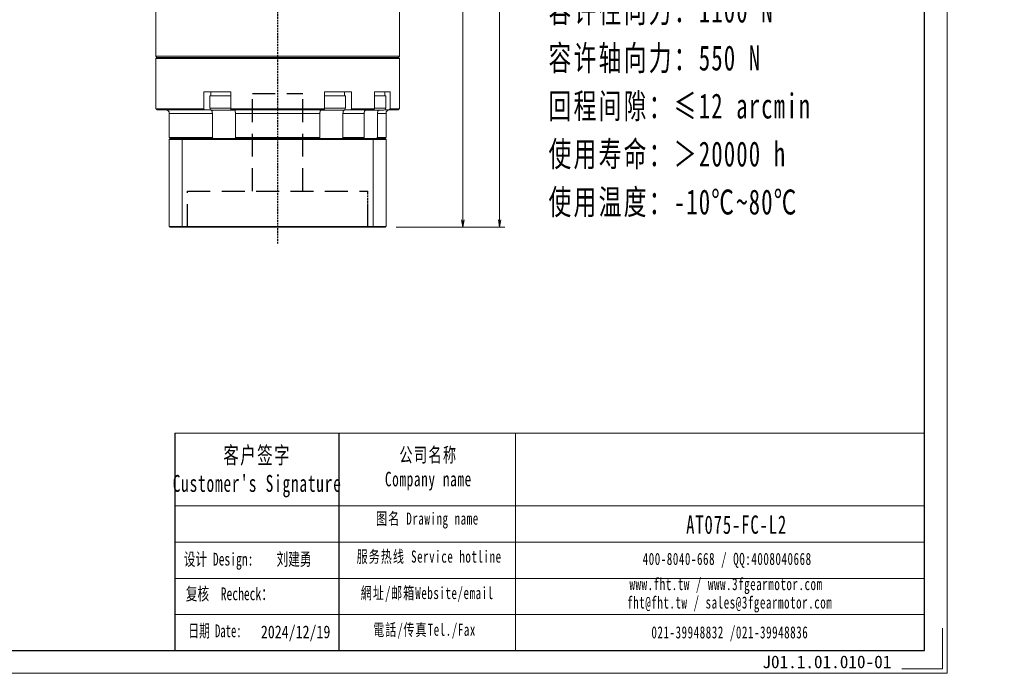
# Model space of a CAD drawing. Header units: millimetres. Extents: x -3 to 543, y 0 to 372.
# Tile 3 of 6: x 270 to 543, y 0 to 181. Entities that reach past the tile are written whole.
import ezdxf

# ---------------------------------------------------------------- set-up
doc = ezdxf.new("R2010")
doc.units = ezdxf.units.MM
doc.linetypes.add('DASHED', pattern=[0.75, 0.5, -0.25])
doc.linetypes.add('DASHED2', pattern=[9.525, 6.35, -3.175])
for name, color, linetype in [('4虚线层', 6, 'DASHED2'), ('6文字层', 3, 'Continuous'), ('7标注层', 4, 'Continuous')]:
    doc.layers.add(name, color=color, linetype=linetype)
for name, color, linetype, lineweight in [('SLD-0', 7, 'Continuous', 18), ('图框_外框线', 7, 'Continuous', 18), ('尺寸线层', 3, 'Continuous', 18)]:
    doc.layers.add(name, color=color, linetype=linetype, lineweight=lineweight)
doc.styles.add('SLDTEXTSTYLE4', font='SimSun.ttf', dxfattribs={"width": 0.611111})
doc.styles.add('宋体', font='SimSun.ttf', dxfattribs={"width": 0.8})
doc.styles.add('标准', font='txt', dxfattribs={"width": 0.667})
doc.styles.add('样式 1', font='SimSun.ttf')
doc.dimstyles.new('A水平标注$0', dxfattribs={"dimtxt": 3.5, "dimasz": 2, "dimexe": 1.5, "dimexo": 3, "dimgap": 1.1, "dimtad": 1, "dimtoh": 1, "dimdec": 4, "dimdsep": 46, "dimtxsty": '宋体', "dimblk": 'OPEN', "dimcen": 3, "dimclrd": 3, "dimclre": 3, "dimclrt": 6, "dimadec": 0, "dimazin": 0, "dimtm": 1e-09, "dimtfac": 1, "dimtdec": 4, "dimtix": 1, "dimtmove": 0, "dimatfit": 3, "dimldrblk": 'OPEN', "dimfxl": 0, "dimlwd": 13, "dimlwe": 13, "dimarcsym": 0})

# ---------------------------------------------------------------- blocks, each defined once
blk = doc.blocks.new('_Open')
at = {"color": 0, "linetype": 'ByBlock', "lineweight": -2}
for p, q in [((-1, 0.17), (0, 0)), ((-1, -0.17), (0, 0)), ((0, 0), (-1, 0))]:
    blk.add_line(p, q, dxfattribs=at)
blk = doc.blocks.new('*D22')
at = {"layer": 'Defpoints', "color": 0, "transparency": 16777216}
for p in [(381.83, 281.56), (371.13, 123.56), (392.59, 123.56)]:
    blk.add_point(p, dxfattribs=at)
at = {"layer": '尺寸线层', "color": 3, "lineweight": 13, "transparency": 16777216}
for p, q in [((384.83, 281.56), (394.09, 281.56)), ((392.59, 279.56), (392.59, 125.56)), ((374.13, 123.56), (394.09, 123.56))]:
    blk.add_line(p, q, dxfattribs=at)
at = {"layer": '尺寸线层', "color": 3, "lineweight": 13, "transparency": 16777216, "xscale": 2, "yscale": 2, "zscale": 2}
for p, rotation in [((392.59, 281.56), 90), ((392.59, 123.56), 270)]:
    blk.add_blockref('_Open', p, dxfattribs=dict(at, rotation=rotation))
at = {"layer": '尺寸线层', "color": 6, "transparency": 16777216, "insert": (389.59, 202.56), "char_height": 4, "attachment_point": 5, "rotation": 90, "style": '宋体', "bg_fill": 3, "box_fill_scale": 1.1, "bg_fill_color": 256, "bg_fill_true_color": 13158600, "bg_fill_transparency": 0}
blk.add_mtext('158', dxfattribs=at)
blk = doc.blocks.new('*D23')
at = {"layer": 'Defpoints', "color": 0, "transparency": 16777216}
for p in [(378.83, 319.06), (371.13, 123.56), (402.78, 123.56)]:
    blk.add_point(p, dxfattribs=at)
at = {"layer": '尺寸线层', "color": 3, "lineweight": 13, "transparency": 16777216}
for p, q in [((381.83, 319.06), (404.28, 319.06)), ((402.78, 317.06), (402.78, 125.56)), ((374.13, 123.56), (404.28, 123.56))]:
    blk.add_line(p, q, dxfattribs=at)
at = {"layer": '尺寸线层', "color": 3, "lineweight": 13, "transparency": 16777216, "xscale": 2, "yscale": 2, "zscale": 2}
for p, rotation in [((402.78, 319.06), 90), ((402.78, 123.56), 270)]:
    blk.add_blockref('_Open', p, dxfattribs=dict(at, rotation=rotation))
at = {"layer": '尺寸线层', "color": 6, "transparency": 16777216, "insert": (399.78, 221.31), "char_height": 4, "attachment_point": 5, "rotation": 90, "style": '宋体', "bg_fill": 3, "box_fill_scale": 1.1, "bg_fill_color": 256, "bg_fill_true_color": 13158600, "bg_fill_transparency": 0}
blk.add_mtext('195.5', dxfattribs=at)

msp = doc.modelspace()

# ---------------------------------------------------------------- linework, layer by layer
at = {"color": 1, "linetype": 'DASHED'}
for p, q in [((341.33445, 119.00816), (341.33445, 237.55986)), ((366.33445, 123.55986), (366.33445, 133.55986)), ((366.33445, 123.55986), (366.33445, 133.55986))]:
    msp.add_line(p, q, dxfattribs=at)
at = {"color": 7, "linetype": 'Continuous', "lineweight": 15}
for p, q in [((307.58445, 170.25986), (341.33445, 170.25986)), ((341.33445, 170.55986), (307.88445, 170.55986)), ((320.84766, 161.05986), (320.84766, 156.35986)), ((320.84766, 161.05986), (323.94082, 161.05986)), ((324.98346, 161.05986), (323.94082, 161.05986)), ((324.98346, 161.05986), (328.35038, 161.05986)), ((328.35038, 156.35986), (328.35038, 161.05986)), ((354.31853, 161.05986), (354.31853, 156.35986)), ((354.31853, 161.05986), (357.68545, 161.05986)), ((358.72809, 161.05986), (357.68545, 161.05986)), ((358.72809, 161.05986), (361.82124, 161.05986)), ((361.82124, 156.35986), (361.82124, 161.05986)), ((368.15523, 161.05986), (368.15523, 156.35986)), ((326.08445, 159.95986), (322.58445, 159.95986)), ((328.35038, 159.95986), (326.08445, 159.95986)), ((359.61554, 159.95986), (354.31853, 159.95986)), ((360.08445, 159.95986), (359.61554, 159.95986)), ((320.84766, 156.35986), (307.58445, 156.35986)), ((307.88445, 156.05986), (321.0407, 156.05986)), ((321.0407, 156.05986), (322.61735, 156.05986)), ((326.08445, 156.45986), (322.58445, 156.45986)), ((323.08445, 155.95986), (326.08445, 155.95986)), ((323.21179, 155.95986), (323.21179, 155.44325)), ((328.35038, 156.45986), (326.08445, 156.45986)), ((326.08445, 155.95986), (329.08445, 155.95986)), ((354.31853, 156.35986), (328.35038, 156.35986)), ((328.45309, 156.05986), (354.21582, 156.05986)), ((353.58445, 155.95986), (359.18253, 155.95986)), ((359.61554, 156.45986), (354.31853, 156.45986)), ((359.18253, 155.95986), (359.58445, 155.95986)), ((359.45712, 155.95986), (359.45712, 155.44325)), ((360.08445, 156.45986), (359.61554, 156.45986)), ((360.05155, 156.05986), (361.6282, 156.05986)), ((361.6282, 156.05986), (367.92517, 156.05986)), ((368.15523, 156.35986), (361.82124, 156.35986)), ((369.0308, 155.95986), (369.0308, 155.44325)), ((311.33445, 155.05986), (323.26159, 155.05986)), ((323.26159, 155.05986), (323.26159, 148.35986)), ((329.63375, 155.05986), (353.03516, 155.05986)), ((329.63375, 148.35986), (329.63375, 155.05986)), ((353.03516, 155.05986), (353.03516, 148.35986)), ((359.40731, 148.35986), (359.40731, 155.05986)), ((359.40731, 155.05986), (365.27963, 155.05986)), ((365.27963, 155.05986), (365.27963, 148.35986)), ((368.9586, 148.35986), (368.9586, 155.05986)), ((323.26159, 148.35986), (311.33445, 148.35986)), ((311.33445, 147.85986), (314.87694, 147.85986)), ((311.33445, 147.85986), (311.33445, 123.75986)), ((314.95264, 148.05986), (311.53445, 148.05986)), ((314.87694, 147.85986), (314.87694, 123.75986)), ((314.87694, 147.85986), (367.79197, 147.85986)), ((367.71627, 148.05986), (314.95264, 148.05986)), ((353.03516, 148.35986), (329.63375, 148.35986)), ((365.27963, 148.35986), (359.40731, 148.35986)), ((367.79197, 147.85986), (367.79197, 123.75986)), ((314.87694, 123.75986), (311.33445, 123.75986)), ((311.53445, 123.55986), (314.95264, 123.55986)), ((367.79197, 123.75986), (314.87694, 123.75986)), ((314.95264, 123.55986), (367.71627, 123.55986))]:
    msp.add_line(p, q, dxfattribs=at)
msp.add_line((358.29454, 66.46656), (358.29454, 6.26012))
for centre, radius, start, end in [((310.33445, 155.05986), 1, 0, 90), ((323.08445, 156.45986), 0.5, 180, 270), ((329.08445, 156.45986), 0.5, 270, 302.4574441), ((353.58445, 156.45986), 0.5, 241.6040712, 270), ((359.58445, 156.45986), 0.5, 270, 0)]:
    msp.add_arc(centre, radius, start, end, dxfattribs=at)
for points in [[(307.58445, 170.85986), (307.58445, 199.25986)], [(307.88445, 170.55986), (307.58445, 170.85986)], [(307.58445, 170.25986), (307.88445, 170.55986)], [(307.58445, 156.35986), (307.58445, 170.25986)], [(322.78445, 159.95986), (322.78445, 161.05986)], [(359.88445, 161.05986), (359.88445, 159.95986)], [(322.58445, 156.45986), (322.58445, 159.95986)], [(360.08445, 159.95986), (360.08445, 156.45986)], [(307.88445, 156.05986), (307.58445, 156.35986)], [(321.0407, 156.05986), (320.84766, 156.35986)], [(323.21179, 155.44325), (323.26159, 155.05986)], [(328.35038, 156.35986), (328.45309, 156.05986)], [(329.63375, 155.05986), (329.6083, 155.44325)], [(353.06061, 155.44325), (353.03516, 155.05986)], [(354.21582, 156.05986), (354.31853, 156.35986)], [(359.40731, 155.05986), (359.45712, 155.44325)], [(361.82124, 156.35986), (361.6282, 156.05986)], [(365.33777, 155.44325), (365.27963, 155.05986)], [(367.92517, 156.05986), (368.15523, 156.35986)], [(368.9586, 155.05986), (369.0308, 155.44325)], [(311.33445, 148.35986), (311.33445, 155.05986)], [(311.63445, 148.05986), (311.33445, 148.35986)], [(311.33445, 147.85986), (311.53445, 148.05986)], [(314.87694, 147.85986), (314.95264, 148.05986)], [(323.46933, 148.05986), (323.26159, 148.35986)], [(329.63375, 148.35986), (329.71962, 148.05986)], [(352.94929, 148.05986), (353.03516, 148.35986)], [(359.40731, 148.35986), (359.19957, 148.05986)], [(365.06055, 148.05986), (365.27963, 148.35986)], [(367.79197, 147.85986), (367.71627, 148.05986)], [(368.9586, 148.35986), (368.66915, 148.05986)], [(311.53445, 123.55986), (311.33445, 123.75986)], [(314.95264, 123.55986), (314.87694, 123.75986)], [(367.71627, 123.55986), (367.79197, 123.75986)]]:
    msp.add_open_spline(points, degree=1, dxfattribs=at)
for points, knots in [([(322.61735, 156.05986), (322.64198, 156.05851), (322.73873, 156.0532), (322.90441, 155.9757), (323.08321, 155.77718), (323.17472, 155.57608), (323.20759, 155.45827), (323.21179, 155.44325)], [0, 0, 0, 0, 0.0898846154, 0.3530449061, 0.6161572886, 0.8790264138, 0.9174460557, 0.9174460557, 0.9174460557, 0.9174460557]), ([(329.6083, 155.44325), (329.59007, 155.54277), (329.55359, 155.74198), (329.45994, 155.95117), (329.3683, 156.04876), (329.31097, 156.0571), (329.29201, 156.05986)], [0, 0, 0, 0, 0.2094481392, 0.4192300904, 0.6292069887, 0.7329719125, 0.7329719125, 0.7329719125, 0.7329719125]), ([(353.3769, 156.05986), (353.36379, 156.05851), (353.31231, 156.0532), (353.22416, 155.9757), (353.12902, 155.77718), (353.08033, 155.57608), (353.06284, 155.45827), (353.06061, 155.44325)], [0, 0, 0, 0, 0.0718302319, 0.2821316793, 0.4923948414, 0.7024636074, 0.7331662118, 0.7331662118, 0.7331662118, 0.7331662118]), ([(359.45712, 155.44325), (359.49136, 155.54273), (359.55991, 155.74191), (359.73587, 155.9511), (359.90813, 156.04875), (360.01589, 156.0571), (360.05155, 156.05986)], [0, 0, 0, 0, 0.2619701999, 0.5244550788, 0.7871838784, 0.9171158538, 0.9171158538, 0.9171158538, 0.9171158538]), ([(366.04619, 156.05986), (366.01684, 156.05851), (365.90154, 156.0532), (365.7041, 155.9757), (365.49101, 155.77718), (365.38195, 155.57608), (365.34277, 155.45827), (365.33777, 155.44325)], [0, 0, 0, 0, 0.098305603, 0.386120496, 0.673882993, 0.961379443, 1.003398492, 1.003398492, 1.003398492, 1.003398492]), ([(369.0308, 155.44325), (369.08144, 155.54101), (369.18281, 155.73668), (369.36673, 155.9109), (369.48907, 155.95242), (369.511, 155.95986)], [0, 0, 0, 0, 0.3267769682, 0.6540747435, 0.7255650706, 0.7255650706, 0.7255650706, 0.7255650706])]:
    msp.add_open_spline(points, degree=3, knots=knots, dxfattribs=at)
at = {"layer": '4虚线层', "color": 6}
for p, q in [((334.33445, 160.55986), (348.33445, 160.55986)), ((334.33445, 133.55986), (334.33445, 160.55986)), ((348.33445, 133.55986), (348.33445, 160.55986)), ((316.33445, 133.55986), (366.33445, 133.55986)), ((316.33445, 123.55986), (316.33445, 133.55986)), ((366.33445, 123.55986), (366.33445, 133.55986))]:
    msp.add_line(p, q, dxfattribs=at)
at = {"layer": '7标注层', "color": 0}
msp.add_line((312.87817, 66.46656), (312.87817, 6.27041), dxfattribs=at)
at = {"layer": '图框_外框线'}
for p, q in [((312.87817, 66.46656), (358.29454, 66.46656)), ((358.29454, 66.46656), (358.29454, 6.27041)), ((358.29454, 66.46656), (520.44399, 66.46656)), ((407.22761, 66.46656), (407.22761, 6.27041)), ((312.87817, 46.37906), (358.29454, 46.37906)), ((358.29454, 46.37906), (520.44399, 46.37906)), ((312.87817, 36.33531), (520.44399, 36.33531)), ((312.87817, 26.29156), (520.44399, 26.29156)), ((312.87817, 16.2478), (520.44399, 16.2478))]:
    msp.add_line(p, q, dxfattribs=at)
at = {"layer": '图框_外框线', "color": 3}
msp.add_lwpolyline([(525.46032, 12.54082), (525.46032, 1.25408), (514.17358, 1.25408)], dxfattribs=at)

# ---------------------------------------------------------------- texts
at = {"layer": '6文字层', "attachment_point": 1, "style": '样式 1'}
for s, insert, char_height, width in [('{\\fNSimSun|b0|i0|c134|p49;\\W0.667;\\C1;设计 \\fNSimSun|b0|i0|c0|p49;Design:    \\fNSimSun|b0|i0|c134|p49;刘建勇}', (315.34431, 33.37414), 3.53693414, 36.5669253), ('{\\fNSimSun|b0|i0|c134|p49;\\W0.667;\\C1;复核  Recheck：}', (315.91218, 23.78305), 3.5369341, 36.5669253), ('{\\W0.8;2024/12/19}', (336.67961, 13.23187), 3.5369341, 36.5669253), ('J01.1.01.010-01', (475.55118, 4.92338), 3.5, 43.304423)]:
    msp.add_mtext(s, dxfattribs=dict(at, insert=insert, char_height=char_height, width=width))
at = {"layer": 'SLD-0', "color": 1, "attachment_point": 2}
for s, insert, char_height, width, style in [("{\\fNSimSun|b0|i0|c134|p49;\\T1.1;客户签字\\PCustomer's Signature}", (335.66464, 62.7503), 4.6870842, 58.3078113, '标准'), ('{\\fNSimSun|b0|i0|c134|p49;\\T1.1;公司名称\\PCompany name}', (383.07142, 62.50149), 4.0175008, 52.0140913, '标准'), ('{\\fNSimSun|b0|i0|c134|p49;\\T1.1;图名 Drawing name}', (382.79681, 44.52764), 3.3479173, 42.8154578, '标准'), ('\\pt23.43541;{\\fNSimSun|b0|i0|c134|p49;\\H1.26681x;\\T1.1;\\C256;AT075-FC-L2}', (468.4093, 43.71922), 4.0175008, 34.1101616, '标准'), ('{\\fNSimSun|b0|i0|c134|p49;\\T1.1;服务热线 Service hotline}', (383.27156, 34.00018), 3.3479173, 47.7005332, '标准'), ('{\\fNSimSun|b0|i0|c134|p49;\\T1.1;400-8040-668 / QQ:4008040668}', (465.79899, 33.36047), 3.3479173, 97.4759829, '标准'), ('{\\fNSimSun|b0|i0|c134|p49;\\T1.1;www.fht.tw / www.3fgearmotor.com }', (465.4903, 26.38721), 3.3479173, 97.5857139, '标准'), ('{\\fNSimSun|b0|i0|c134|p49;\\T1.1;網址/邮箱Website/email}', (382.75026, 23.91343), 3.3479173, 49.6517653, '标准'), ('\\pt40.17501;{\\fNSimSun|b0|i0|c134|p49;\\T1.1;fht@fht.tw / sales@3fgearmotor.com }', (466.51061, 21.28922), 3.3479173, 97.5857139, '标准'), ('{\\fNSimSun|b0|i0|c134|p49;日期 Date:}', (323.98426, 13.52864), 3.5369341, 52.4550062, 'SLDTEXTSTYLE4'), ('{\\fNSimSun|b0|i0|c134|p49;\\T1.1;電話/传真Tel./Fax}', (382.00018, 13.74803), 3.3479173, 50.2489305, '标准'), ('{\\fNSimSun|b0|i0|c134|p49;\\T1.1;021-39948832 /021-39948836 }', (466.54562, 13.01604), 3.3479173, 74.5140747, '标准')]:
    msp.add_mtext(s, dxfattribs=dict(at, insert=insert, char_height=char_height, width=width, style=style))
at = {"layer": '尺寸线层', "insert": (416.33395, 253.61921), "char_height": 4.0425, "width": 103.2334341, "attachment_point": 1, "line_spacing_factor": 1.15057, "style": '标准'}
msp.add_mtext('{\\fNSimSun|b0|i0|c134|p49;\\H1.71429x;\\T1.1;性能参数：\\P减速比：1:12~100\\P额定输出力矩：45 N.m\\P最大加速力矩：1.5倍额定扭矩\\P额定输入转速：3000 rpm\\P容许径向力：1100 N\\P容许轴向力：550 N\\P回程间隙：≤12 arcmin\\P使用寿命：＞20000 h\\P使用温度：-10℃~80℃}', dxfattribs=at)

# ---------------------------------------------------------------- dimensions: what is measured, and where the dimension line sits
at = {"layer": '尺寸线层'}
dim = msp.add_linear_dim(base=(392.58633, 123.55986), p1=(381.83445, 281.55986), p2=(371.13445, 123.55986), angle=270, dimstyle='A水平标注$0', override={"dimtxt": 4, "dimgap": 1}, dxfattribs=at)
dim.commit()
dim.dimension.update_dxf_attribs({"geometry": '*D22', "text_midpoint": (389.58633, 202.55986)})

# ---------------------------------------------------------------- next in the draw order: dimensions: what is measured, and where the dimension line sits
dim = msp.add_linear_dim(base=(402.7762, 123.55986), p1=(378.83445, 319.05986), p2=(371.13445, 123.55986), angle=270, dimstyle='A水平标注$0', override={"dimtxt": 4, "dimgap": 1}, dxfattribs=at)
dim.commit()
dim.dimension.update_dxf_attribs({"geometry": '*D23', "text_midpoint": (399.7762, 221.30986)})

# ---------------------------------------------------------------- next in the draw order: linework, layer by layer
at = {"color": 7, "linetype": 'Continuous', "lineweight": 15}
for p, q in [((375.08445, 170.85986), (307.58445, 170.85986)), ((307.88445, 170.55986), (374.78445, 170.55986)), ((374.78445, 170.55986), (341.33445, 170.55986)), ((341.33445, 170.25986), (375.08445, 170.25986)), ((368.15523, 161.05986), (370.25718, 161.05986)), ((370.85915, 161.05986), (370.25718, 161.05986)), ((370.85915, 161.05986), (372.48692, 161.05986)), ((372.48692, 156.35986), (372.48692, 161.05986)), ((371.24823, 159.95986), (368.15523, 159.95986)), ((365.69321, 155.95986), (370.74823, 155.95986)), ((371.24823, 156.45986), (368.15523, 156.45986)), ((371.04823, 156.05986), (372.20471, 156.05986)), ((372.20471, 156.05986), (374.78445, 156.05986)), ((375.08445, 156.35986), (372.48692, 156.35986)), ((368.9586, 155.05986), (371.33445, 155.05986)), ((371.13445, 148.05986), (367.71627, 148.05986)), ((367.79197, 147.85986), (371.33445, 147.85986)), ((371.33445, 148.35986), (368.9586, 148.35986)), ((371.33445, 147.85986), (371.33445, 123.75986)), ((367.71627, 123.55986), (371.13445, 123.55986)), ((371.33445, 123.75986), (367.79197, 123.75986))]:
    msp.add_line(p, q, dxfattribs=at)
for centre, radius, start, end in [((370.74823, 156.45986), 0.5, 270, 0), ((372.33445, 155.05986), 1, 90, 180)]:
    msp.add_arc(centre, radius, start, end, dxfattribs=at)
for points in [[(375.08445, 199.25986), (375.08445, 170.85986)], [(375.08445, 170.85986), (374.78445, 170.55986)], [(374.78445, 170.55986), (375.08445, 170.25986)], [(375.08445, 170.25986), (375.08445, 156.35986)], [(371.04823, 161.05986), (371.04823, 159.95986)], [(371.24823, 159.95986), (371.24823, 156.45986)], [(372.48692, 156.35986), (372.20471, 156.05986)], [(375.08445, 156.35986), (374.78445, 156.05986)], [(371.33445, 155.05986), (371.33445, 148.35986)], [(371.33445, 148.35986), (371.03445, 148.05986)], [(371.13445, 148.05986), (371.33445, 147.85986)], [(371.33445, 123.75986), (371.13445, 123.55986)]]:
    msp.add_open_spline(points, degree=1, dxfattribs=at)
at = {"layer": '图框_外框线', "color": 3}
msp.add_lwpolyline([(0, 0), (526.7144, 0), (526.7144, 372.46233), (0, 372.46233)], close=True, dxfattribs=at)
at = {"layer": '图框_外框线', "color": 3, "lineweight": 25}
msp.add_lwpolyline([(31.35205, 6.27041), (520.44399, 6.27041), (520.44399, 366.19192), (31.35205, 366.19192)], close=True, dxfattribs=at)

doc.saveas('drawing.dxf')
